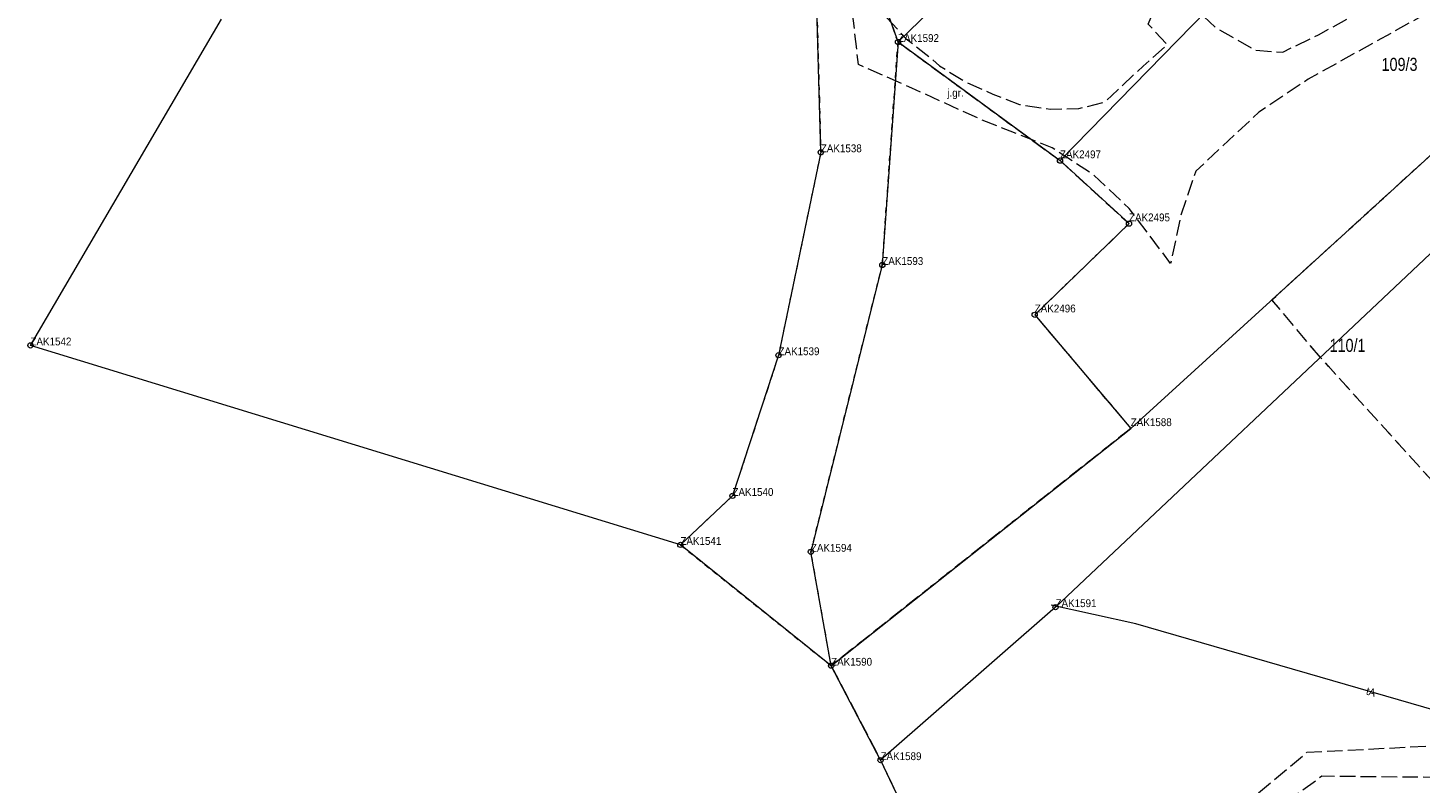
# Model space of a CAD drawing. Header units: metres. Extents: x 6551181 to 6555585, y 5935140 to 5937297.
# Tile 3 of 97: x 6551224 to 6551358, y 5936019 to 5936092. Entities that reach past the tile are written whole.
import ezdxf
from ezdxf.enums import TextEntityAlignment as Align

# ---------------------------------------------------------------- set-up
doc = ezdxf.new("R2010")
doc.units = ezdxf.units.M
for name, pattern in [('1.5_0.5', [2, 1.5, -0.5]), ('218-500', [1, 0.5, -0.5]), ('219-500', [0])]:
    doc.linetypes.add(name, pattern=pattern)
for name, color, linetype in [('202-Punkt graniczny stabilizowany trwale', 7, 'Continuous'), ('202-Punkt graniczny stabilizowany trwale-Atr103', 7, 'Continuous'), ('203-Punkt załamania granicy działki nie stabilizowany', 7, 'Continuous'), ('203-Punkt załamania granicy działki nie stabilizowany-Atr103', 7, 'Continuous'), ('211-Nr działki', 7, 'Continuous'), ('217-Granica konturu klasyfikcyjnego', 7, 'Continuous'), ('218-Granica użytku', 7, 'Continuous'), ('219-Linia granicy', 7, 'Continuous'), ('jezdnia (powierzchnia)', 7, 'Continuous'), ('jezdnia (powierzchnia)-Atr17', 7, 'Continuous'), ('przewód telekomunikacyjny (linia)', 7, 'Continuous'), ('przewód telekomunikacyjny (linia)-Atr1', 7, 'Continuous')]:
    doc.layers.add(name, color=color, linetype=linetype)
doc.styles.get("Standard").update_dxf_attribs({"font": 'arial.ttf'})

# ---------------------------------------------------------------- blocks, each defined once
blk = doc.blocks.new('202')
at = {"color": 0, "linetype": 'Continuous', "lineweight": -2}
blk.add_circle((0, 0), 2.5, dxfattribs=at)
blk = doc.blocks.new('203')
at = {"linetype": 'Continuous', "lineweight": 0}
h = blk.add_hatch(color=0, dxfattribs=at)
edge = h.paths.add_edge_path()
edge.add_arc((0, 0), 0.045, 0, 360)

msp = doc.modelspace()

# ---------------------------------------------------------------- linework, layer by layer
at = {"layer": '217-Granica konturu klasyfikcyjnego', "color": 3, "linetype": '1.5_0.5', "lineweight": 18, "flags": 128}
for points in [[(6551343.81, 5936065.43), (6551384.51, 5936102.52)], [(6551304.05, 5936101.02), (6551307.93, 5936090.17)], [(6551307.93, 5936090.17), (6551323.48, 5936078.79)], [(6551323.48, 5936078.79), (6551330.1, 5936072.74)], [(6551330.1, 5936072.74), (6551321.05, 5936064)], [(6551348.47, 5936059.91), (6551343.81, 5936065.43)], [(6551321.05, 5936064), (6551330.27, 5936053.09)], [(6551380.82, 5936024.17), (6551348.47, 5936059.91)], [(6551330.27, 5936053.09), (6551301.51, 5936030.33)], [(6551301.51, 5936030.33), (6551306.25, 5936021.27)], [(6551306.25, 5936021.27), (6551324.98, 5935981.79)]]:
    msp.add_lwpolyline(points, dxfattribs=at)
at = {"layer": '218-Granica użytku', "color": 3, "linetype": '218-500', "lineweight": 18, "flags": 128}
for points in [[(6551343.81, 5936065.43), (6551384.51, 5936102.52)], [(6551307.93, 5936090.17), (6551304.05, 5936101.02)], [(6551300.01, 5936098.06), (6551300.38, 5936084.82)], [(6551306.42, 5936068.78), (6551307.93, 5936090.17)], [(6551307.93, 5936090.17), (6551323.48, 5936078.79)], [(6551300.38, 5936084.82), (6551300.52, 5936079.59)], [(6551300.52, 5936079.59), (6551296.46, 5936060.12)], [(6551323.48, 5936078.79), (6551330.1, 5936072.74)], [(6551330.1, 5936072.74), (6551321.05, 5936064)], [(6551299.57, 5936041.26), (6551306.42, 5936068.78)], [(6551348.47, 5936059.91), (6551343.81, 5936065.43)], [(6551321.05, 5936064), (6551330.27, 5936053.09)], [(6551296.46, 5936060.12), (6551295.42, 5936056.93)], [(6551380.82, 5936024.17), (6551348.47, 5936059.91)], [(6551295.42, 5936056.93), (6551292.04, 5936046.62)], [(6551330.27, 5936053.09), (6551301.51, 5936030.33)], [(6551292.04, 5936046.62), (6551287.04, 5936041.92)], [(6551287.04, 5936041.92), (6551301.51, 5936030.33)], [(6551301.51, 5936030.33), (6551299.57, 5936041.26)], [(6551301.51, 5936030.33), (6551306.25, 5936021.27)], [(6551306.25, 5936021.27), (6551324.98, 5935981.79)]]:
    msp.add_lwpolyline(points, dxfattribs=at)
at = {"layer": '219-Linia granicy', "color": 7, "linetype": '219-500', "lineweight": 18, "flags": 128}
for points in [[(6551353.48, 5936134.31), (6551307.93, 5936090.17)], [(6551365.68, 5936121.96), (6551323.48, 5936078.79)], [(6551330.27, 5936053.09), (6551384.51, 5936102.52)], [(6551307.93, 5936090.17), (6551304.05, 5936101.02)], [(6551300.52, 5936079.59), (6551300.01, 5936098.06)], [(6551224.66, 5936061.06), (6551242.99, 5936092.37)], [(6551307.93, 5936090.17), (6551306.42, 5936068.78)], [(6551307.93, 5936090.17), (6551323.48, 5936078.79)], [(6551300.52, 5936079.59), (6551296.46, 5936060.12)], [(6551323.48, 5936078.79), (6551330.1, 5936072.74)], [(6551321.05, 5936064), (6551330.1, 5936072.74)], [(6551359.54, 5936070.35), (6551323.05, 5936035.95)], [(6551306.42, 5936068.78), (6551299.57, 5936041.26)], [(6551321.05, 5936064), (6551330.27, 5936053.09)], [(6551287.04, 5936041.92), (6551224.66, 5936061.06)], [(6551296.46, 5936060.12), (6551292.04, 5936046.62)], [(6551301.51, 5936030.33), (6551330.27, 5936053.09)], [(6551292.04, 5936046.62), (6551287.04, 5936041.92)], [(6551301.51, 5936030.33), (6551287.04, 5936041.92)], [(6551301.51, 5936030.33), (6551299.57, 5936041.26)], [(6551323.05, 5936035.95), (6551306.25, 5936021.27)], [(6551306.25, 5936021.27), (6551301.51, 5936030.33)], [(6551306.25, 5936021.27), (6551324.98, 5935981.79)]]:
    msp.add_lwpolyline(points, dxfattribs=at)
at = {"layer": 'jezdnia (powierzchnia)', "color": 7, "linetype": '1.5_0.5', "lineweight": 18, "flags": 128}
for points in [[(6551303.09, 5936097.16), (6551304.99, 5936094.92), (6551306.8, 5936092.57), (6551308.71, 5936090.48), (6551310.61, 5936089), (6551311.92, 5936087.88), (6551314.54, 5936086.27), (6551317.03, 5936085.17), (6551319.59, 5936084.18), (6551322.55, 5936083.73), (6551325.3, 5936083.79), (6551327.77, 5936084.41), (6551328.41, 5936084.99), (6551330.56, 5936087.03), (6551331.45, 5936087.85), (6551333.78, 5936089.92), (6551331.95, 5936091.88), (6551333.63, 5936096.03), (6551338.38, 5936091.59), (6551342.2, 5936089.38), (6551344.86, 5936089.2), (6551348.28, 5936090.86), (6551358.78, 5936096.64), (6551377.94, 5936107.02), (6551380.43, 5936106.99), (6551383.32, 5936104.18), (6551381.99, 5936104.38), (6551376.86, 5936102.31), (6551368.89, 5936098.54), (6551360.24, 5936093.78), (6551347.3, 5936086.6), (6551342.56, 5936083.44), (6551336.51, 5936077.77), (6551335.06, 5936073.46), (6551334.09, 5936068.92), (6551330.12, 5936074.2), (6551326.7, 5936077.42), (6551322.73, 5936080.01), (6551318.68, 5936081.61), (6551315.87, 5936082.74), (6551309.25, 5936085.74), (6551304.13, 5936088.02)], [(6551416.53, 5936066.51), (6551418.44, 5936064.69), (6551412.39, 5936056.82), (6551396.71, 5936039.86), (6551386.16, 5936023.37), (6551382.3, 5936022.19), (6551368.56, 5936019.51), (6551348.61, 5936019.72), (6551340.41, 5936013.73), (6551334.08, 5936003.11), (6551327.84, 5935975.71), (6551325.03, 5935981.79), (6551330.14, 5936001.4), (6551331.25, 5936005.19), (6551338.75, 5936014.95), (6551347.17, 5936022.02), (6551370.94, 5936023.24), (6551381.47, 5936025.71), (6551395.18, 5936042.84), (6551414.25, 5936064)]]:
    msp.add_lwpolyline(points, close=True, dxfattribs=at)
at = {"layer": 'przewód telekomunikacyjny (linia)', "color": 30, "linetype": 'Continuous', "lineweight": 18, "flags": 128}
msp.add_lwpolyline([(6551424.59, 5936076.24), (6551415.47, 5936066.67), (6551394.85, 5936042.97), (6551383.05, 5936027.56), (6551378.61, 5936025.32), (6551372.54, 5936023.8), (6551362.28, 5936025.23), (6551330.75, 5936034.35), (6551322.62, 5936036.15)], dxfattribs=at)

# ---------------------------------------------------------------- block references
at = {"layer": '202-Punkt graniczny stabilizowany trwale', "color": 7, "linetype": 'Continuous', "lineweight": 18, "xscale": 0.1, "yscale": 0.1}
for p in [(6551307.93, 5936090.17), (6551300.52, 5936079.59), (6551323.48, 5936078.79), (6551330.1, 5936072.74), (6551306.42, 5936068.78), (6551321.05, 5936064), (6551224.66, 5936061.06), (6551296.46, 5936060.12), (6551292.04, 5936046.62), (6551287.04, 5936041.92), (6551299.57, 5936041.26), (6551323.05, 5936035.95), (6551301.51, 5936030.33), (6551306.25, 5936021.27)]:
    msp.add_blockref('202', p, dxfattribs=at)
at = {"layer": '203-Punkt załamania granicy działki nie stabilizowany', "color": 7, "linetype": 'Continuous', "lineweight": 18}
msp.add_blockref('203', (6551330.27, 5936053.09), dxfattribs=at)

# ---------------------------------------------------------------- texts
at = {"layer": '202-Punkt graniczny stabilizowany trwale-Atr103', "color": 7, "width": 0.9}
for s, p in [('ZAK1592', (6551307.93, 5936090.17)), ('ZAK1538', (6551300.52, 5936079.59)), ('ZAK1593', (6551306.42, 5936068.78)), ('ZAK1542', (6551224.66, 5936061.06)), ('ZAK1539', (6551296.46, 5936060.12)), ('ZAK1540', (6551292.04, 5936046.62)), ('ZAK1541', (6551287.04, 5936041.92)), ('ZAK1594', (6551299.57, 5936041.26)), ('ZAK1591', (6551323.05, 5936035.95)), ('ZAK1590', (6551301.51, 5936030.33)), ('ZAK1589', (6551306.25, 5936021.27))]:
    msp.add_text(s, height=0.75, dxfattribs=at).set_placement(p)
for s, p in [('ZAK2497', (6551323.48, 5936078.79)), ('ZAK2495', (6551330.1, 5936072.74)), ('ZAK2496', (6551321.05, 5936064))]:
    msp.add_text(s, height=0.75, dxfattribs=at).set_placement(p, align=Align.BOTTOM_LEFT)
at = {"layer": '203-Punkt załamania granicy działki nie stabilizowany-Atr103', "color": 7, "width": 0.9}
msp.add_text('ZAK1588', height=0.75, dxfattribs=at).set_placement((6551330.27, 5936053.09), align=Align.BOTTOM_LEFT)
at = {"layer": '211-Nr działki', "color": 7, "linetype": 'Continuous', "lineweight": 18, "width": 0.79}
msp.add_text('109/3', height=1.25, dxfattribs=at).set_placement((6551354.34, 5936087.4))
msp.add_text('110/1', height=1.25, dxfattribs=at).set_placement((6551349.35, 5936061.69), align=Align.TOP_LEFT)
at = {"layer": 'jezdnia (powierzchnia)-Atr17', "color": 7, "width": 0.9}
msp.add_text('j.gr.', height=0.75, dxfattribs=at).set_placement((6551312.66, 5936084.92))
at = {"layer": 'przewód telekomunikacyjny (linia)-Atr1', "color": 30, "width": 0.9}
msp.add_text('tA', height=0.75, rotation=343.867, dxfattribs=at).set_placement((6551352.9, 5936027.94), align=Align.MIDDLE_LEFT)

doc.saveas('drawing.dxf')
